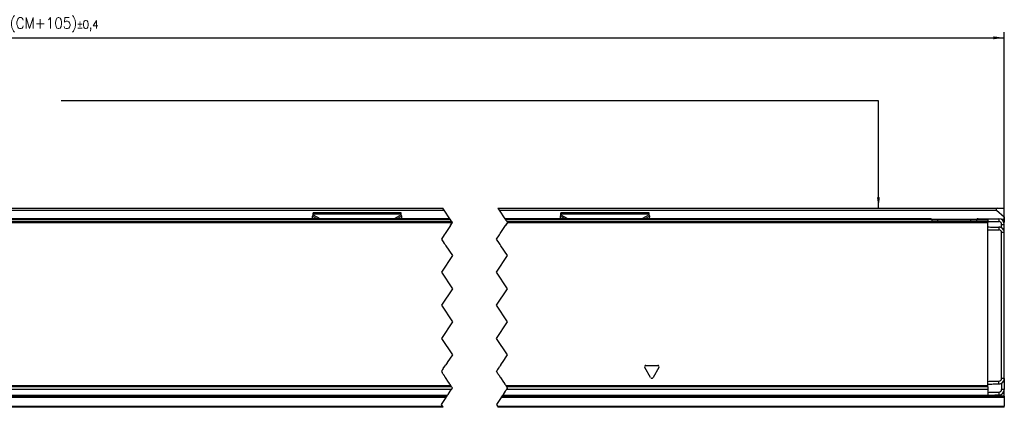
# Model space of a CAD drawing. Header units: millimetres. Extents: x -418 to 1025, y -151 to 443.
# Tile 28 of 52: x 43 to 222, y 24 to 95. Entities that reach past the tile are written whole.
import ezdxf

# ---------------------------------------------------------------- set-up
doc = ezdxf.new("R2010")
doc.units = ezdxf.units.MM
doc.linetypes.add('DOT_CENTER', pattern=[14, 12, -1, 0, -1])
doc.layers.add('1', color=7, linetype='Continuous')
doc.styles.add('CONVERTER_12', font='txt.shx', dxfattribs={"width": 0.9})
doc.dimstyles.new('ME10_DIM_19', dxfattribs={"dimtxt": 2, "dimasz": 2, "dimexe": 1, "dimexo": 1, "dimgap": 1, "dimtad": 1, "dimdsep": 46, "dimtxsty": 'CONVERTER_12', "dimsah": 1, "dimcen": 0.09, "dimclrd": 2, "dimclre": 2, "dimclrt": 2, "dimadec": 0, "dimazin": 0, "dimtol": 1, "dimtp": 0.4, "dimtm": 0.4, "dimtfac": 0.75, "dimtdec": 0, "dimtix": 1, "dimtmove": 0, "dimatfit": 3, "dimfxl": 1, "dimtolj": 1, "dimtzin": 0, "dimarcsym": 0})
doc.dimstyles.get("Standard").update_dxf_attribs({"dimtxt": 0.18, "dimasz": 0.18, "dimexe": 0.18, "dimexo": 0.0625, "dimgap": 0.09, "dimtad": 0, "dimtih": 1, "dimtoh": 1, "dimdec": 4, "dimzin": 0, "dimdsep": 46, "dimtxsty": 'Standard', "dimcen": 0.09, "dimadec": 0, "dimazin": 0, "dimtfac": 1, "dimtdec": 4, "dimtofl": 0, "dimtmove": 0, "dimatfit": 3, "dimfxl": 1, "dimtolj": 1, "dimtzin": 0, "dimarcsym": 0})

# ---------------------------------------------------------------- blocks, each defined once
blk = doc.blocks.new('REGLA_SV2-320__5', base_point=(-123.4, 26.25))
at = {"color": 7, "linetype": 'Continuous'}
for p, q in [((120.91, 58.45), (-18.31, 58.45)), ((-17.98, 57.96), (121.24, 57.96)), ((208.14, 58.45), (130.91, 58.45)), ((131.24, 57.96), (218.6, 57.95)), ((208.43, 58.25), (208.43, 57.96)), ((208.43, 58.25), (209.5, 58.25)), ((209.5, 58.25), (210.6, 58.25)), ((210.6, 58.25), (213.02, 58.25)), ((213.02, 58.25), (214.18, 58.25)), ((214.18, 58.25), (215.5, 58.25)), ((215.5, 58.25), (215.54, 58.25)), ((215.54, 58.25), (216.57, 58.25)), ((216.57, 58.25), (216.57, 57.96)), ((216.86, 58.45), (217.6, 58.45)), ((217.6, 58.45), (218.6, 58.45)), ((218.6, 58.45), (218.6, 58.25)), ((218.6, 58.45), (220.62, 58.42)), ((218.6, 58.25), (218.6, 57.95)), ((218.6, 57.95), (218.6, 57.76)), ((218.6, 57.05), (218.6, 57.76)), ((221.6, 55.92), (221.6, 57.42)), ((218.6, 57.05), (218.6, 57.04)), ((218.6, 56.95), (218.6, 57.04)), ((218.6, 56.45), (218.6, 56.95)), ((218.6, 28.95), (218.6, 56.45)), ((221.6, 53.75), (221.6, 55.92)), ((221.6, 53.55), (221.6, 53.75)), ((221.6, 30.95), (221.6, 53.55)), ((221.6, 30.75), (221.6, 30.95)), ((221.6, 29.49), (221.6, 30.75)), ((218.6, 28.46), (218.6, 28.95)), ((221.6, 29.49), (221.6, 27.49)), ((-17.98, 27.54), (121.23, 27.54)), ((131.23, 27.54), (218.6, 27.54)), ((218.6, 28.15), (218.6, 28.46)), ((218.6, 27.98), (218.6, 28.15)), ((218.6, 27.98), (218.6, 27.56)), ((218.6, 27.56), (218.6, 27.54)), ((218.6, 27.54), (218.6, 26.95)), ((218.6, 26.95), (218.6, 26.45)), ((-18.84, 26.25), (120.38, 26.25)), ((130.38, 26.25), (206.6, 26.25)), ((206.6, 26.25), (218.6, 26.25)), ((218.6, 26.45), (218.6, 26.25))]:
    blk.add_line(p, q, dxfattribs=at)
at = {"color": 3, "linetype": 'Continuous'}
for p, q in [((-17.85, 57.76), (121.37, 57.76)), ((105.79, 58.25), (-7.59, 58.25)), ((107.3, 58.25), (105.79, 58.25)), ((121.04, 58.25), (107.3, 58.25)), ((150.79, 58.25), (131.04, 58.25)), ((131.38, 57.75), (218.6, 57.76)), ((207.5, 58.25), (150.79, 58.25)), ((208.43, 58.25), (207.5, 58.25)), ((209.5, 57.96), (209.5, 58.25)), ((215.5, 57.96), (215.5, 58.25)), ((216.57, 58.25), (216.6, 58.25)), ((216.6, 58.25), (217.5, 58.25)), ((217.5, 58.25), (218.6, 58.25)), ((220.62, 58.22), (220.61, 57.92)), ((220.62, 58.42), (220.62, 58.22)), ((221.1, 57.42), (221.6, 57.42)), ((220.62, 56.92), (220.61, 56.42)), ((221.6, 55.92), (221.1, 55.92)), ((157.38, 29.63), (156.32, 31.48)), ((156.53, 31.85), (158.67, 31.85)), ((158.88, 31.48), (157.82, 29.63)), ((220.62, 28.49), (220.61, 28.99)), ((221.6, 29.49), (221.1, 29.49)), ((121.11, 28.15), (-18.11, 28.15)), ((121.23, 27.98), (-17.99, 27.98)), ((-17.97, 27.56), (121.25, 27.56)), ((218.6, 28.15), (131.11, 28.15)), ((218.6, 27.98), (131.23, 27.98)), ((131.25, 27.56), (218.6, 27.56)), ((220.61, 26.99), (220.62, 26.49)), ((221.6, 27.49), (221.1, 27.49)), ((-18.71, 26.45), (120.51, 26.45)), ((130.51, 26.45), (218.6, 26.45))]:
    blk.add_line(p, q, dxfattribs=at)
at = {"color": 2, "linetype": 'DOT_CENTER'}
for p, q in [((121.01, 58.29), (120.91, 58.45)), ((121.04, 57.24), (120.91, 57.05)), ((121.04, 58.25), (121.01, 58.29)), ((121.18, 58.05), (121.04, 58.25)), ((121.04, 57.24), (121.37, 57.76)), ((121.24, 57.96), (121.18, 58.05)), ((121.25, 57.95), (121.24, 57.96)), ((121.37, 57.76), (121.25, 57.95)), ((130.91, 58.45), (131.01, 58.29)), ((130.91, 57.05), (131.04, 57.25)), ((131.01, 58.29), (131.04, 58.25)), ((131.04, 58.25), (131.18, 58.05)), ((131.38, 57.75), (131.04, 57.25)), ((131.18, 58.05), (131.24, 57.96)), ((131.24, 57.96), (131.25, 57.95)), ((131.25, 57.95), (131.38, 57.75)), ((119.91, 55.55), (119.38, 54.75)), ((120.04, 55.75), (119.91, 55.55)), ((120.18, 55.95), (120.04, 55.75)), ((120.9, 57.04), (120.18, 55.95)), ((120.91, 57.05), (120.9, 57.04)), ((129.38, 54.75), (129.91, 55.55)), ((129.91, 55.55), (130.04, 55.75)), ((130.04, 55.75), (130.18, 55.95)), ((130.18, 55.95), (130.9, 57.04)), ((130.9, 57.04), (130.91, 57.05)), ((119.38, 54.75), (119.91, 53.95)), ((119.91, 53.95), (120.05, 53.75)), ((120.05, 53.75), (120.18, 53.55)), ((129.91, 53.95), (129.38, 54.75)), ((130.05, 53.75), (129.91, 53.95)), ((130.18, 53.55), (130.05, 53.75)), ((120.18, 53.55), (121.38, 51.75)), ((131.38, 51.75), (130.18, 53.55)), ((121.38, 51.75), (119.38, 48.75)), ((129.38, 48.75), (131.38, 51.75)), ((119.38, 48.75), (121.38, 45.75)), ((131.38, 45.75), (129.38, 48.75)), ((121.38, 45.75), (119.38, 42.75)), ((129.38, 42.75), (131.38, 45.75)), ((119.38, 42.75), (121.38, 39.75)), ((131.38, 39.75), (129.38, 42.75)), ((121.38, 39.75), (119.38, 36.75)), ((129.38, 36.75), (131.38, 39.75)), ((119.38, 36.75), (121.38, 33.75)), ((131.38, 33.75), (129.38, 36.75)), ((120.4, 32.29), (120.31, 32.15)), ((120.42, 32.32), (120.4, 32.29)), ((120.45, 32.36), (120.42, 32.32)), ((121.38, 33.75), (120.45, 32.36)), ((130.31, 32.15), (130.4, 32.29)), ((130.4, 32.29), (130.42, 32.32)), ((130.42, 32.32), (130.45, 32.36)), ((130.45, 32.36), (131.38, 33.75)), ((119.46, 30.87), (119.38, 30.75)), ((119.38, 30.75), (119.51, 30.55)), ((119.48, 30.91), (119.46, 30.87)), ((119.51, 30.95), (119.48, 30.91)), ((119.55, 31.01), (119.51, 30.95)), ((119.51, 30.55), (119.53, 30.52)), ((119.53, 30.52), (119.55, 30.5)), ((119.57, 31.04), (119.55, 31.01)), ((119.59, 30.43), (119.55, 30.5)), ((119.6, 31.08), (119.57, 31.04)), ((119.66, 30.32), (119.59, 30.43)), ((119.62, 31.12), (119.6, 31.09)), ((119.6, 31.09), (119.6, 31.08)), ((119.64, 31.15), (119.62, 31.12)), ((119.67, 31.18), (119.64, 31.15)), ((119.73, 31.28), (119.67, 31.18)), ((119.73, 31.28), (120.02, 31.72)), ((120.02, 31.72), (120.18, 31.96)), ((120.31, 32.15), (120.18, 31.96)), ((129.38, 30.75), (129.46, 30.87)), ((129.48, 30.59), (129.38, 30.75)), ((129.46, 30.87), (129.48, 30.91)), ((129.48, 30.91), (129.51, 30.95)), ((129.51, 30.55), (129.48, 30.59)), ((129.51, 30.95), (129.57, 31.04)), ((129.55, 30.49), (129.51, 30.55)), ((129.66, 30.32), (129.55, 30.49)), ((129.57, 31.04), (129.6, 31.08)), ((129.6, 31.09), (129.62, 31.12)), ((129.6, 31.08), (129.6, 31.09)), ((129.62, 31.12), (129.73, 31.28)), ((129.73, 31.28), (130.02, 31.72)), ((130.18, 31.96), (130.02, 31.72)), ((130.18, 31.96), (130.31, 32.15)), ((119.81, 30.11), (119.66, 30.32)), ((119.88, 29.99), (119.81, 30.11)), ((119.9, 29.96), (119.88, 29.99)), ((119.91, 29.95), (119.9, 29.96)), ((119.92, 29.94), (119.91, 29.95)), ((120, 29.81), (119.92, 29.94)), ((120.03, 29.77), (120, 29.81)), ((120.08, 29.69), (120.03, 29.77)), ((120.12, 29.64), (120.08, 29.69)), ((120.66, 28.82), (120.12, 29.64)), ((120.72, 28.73), (120.66, 28.82)), ((120.9, 28.46), (120.72, 28.73)), ((129.81, 30.11), (129.66, 30.32)), ((129.88, 29.99), (129.81, 30.11)), ((129.88, 29.99), (129.9, 29.96)), ((129.9, 29.96), (129.91, 29.95)), ((129.91, 29.95), (130, 29.81)), ((130.03, 29.77), (130, 29.81)), ((130.08, 29.69), (130.03, 29.77)), ((130.12, 29.64), (130.08, 29.69)), ((130.12, 29.64), (130.66, 28.82)), ((130.72, 28.73), (130.66, 28.82)), ((130.72, 28.73), (130.9, 28.46)), ((120.61, 26.59), (120.98, 27.16)), ((120.9, 28.46), (120.97, 28.36)), ((121.01, 28.3), (120.97, 28.36)), ((120.98, 27.16), (121.12, 27.36)), ((121.08, 28.19), (121.01, 28.3)), ((121.11, 28.15), (121.08, 28.19)), ((121.12, 28.14), (121.11, 28.15)), ((121.23, 27.98), (121.12, 28.14)), ((121.12, 27.36), (121.23, 27.54)), ((121.24, 27.96), (121.23, 27.98)), ((121.23, 27.54), (121.25, 27.56)), ((121.32, 27.84), (121.24, 27.96)), ((121.25, 27.56), (121.33, 27.68)), ((121.32, 27.84), (121.38, 27.75)), ((121.33, 27.68), (121.34, 27.69)), ((121.38, 27.75), (121.34, 27.69)), ((130.98, 27.16), (130.61, 26.59)), ((130.9, 28.46), (131.01, 28.3)), ((131.12, 27.36), (130.98, 27.16)), ((131.01, 28.3), (131.08, 28.19)), ((131.08, 28.19), (131.11, 28.15)), ((131.11, 28.15), (131.12, 28.14)), ((131.12, 28.14), (131.23, 27.98)), ((131.23, 27.54), (131.12, 27.36)), ((131.23, 27.98), (131.24, 27.96)), ((131.25, 27.56), (131.23, 27.54)), ((131.24, 27.96), (131.32, 27.84)), ((131.33, 27.68), (131.25, 27.56)), ((131.32, 27.84), (131.38, 27.75)), ((131.34, 27.69), (131.33, 27.68)), ((131.38, 27.75), (131.34, 27.69)), ((120.38, 26.25), (120.45, 26.37)), ((120.45, 26.37), (120.51, 26.45)), ((120.51, 26.45), (120.61, 26.59)), ((130.45, 26.37), (130.38, 26.25)), ((130.51, 26.45), (130.45, 26.37)), ((130.61, 26.59), (130.51, 26.45))]:
    blk.add_line(p, q, dxfattribs=at)
at = {"color": 7, "linetype": 'Continuous'}
for centre, radius, start, end in [((220.6, 57.42), 0.5, 0.0038, 88.3711), ((220.6, 57.42), 1, 360, 89), ((220.6, 55.92), 0.5, 0.0041, 88.3712), ((220.6, 55.92), 1, 59.995, 89), ((220.6, 55.92), 1, 360, 59.995), ((220.6, 29.49), 0.5, 271.6288, 359.9959), ((220.6, 29.49), 1, 271, 300.005), ((220.6, 29.49), 1, 300.005, 360), ((220.6, 27.49), 0.5, 271.6292, 359.9961), ((220.6, 27.49), 1, 271, 360)]:
    blk.add_arc(centre, radius, start, end, dxfattribs=at)
at = {"color": 3, "linetype": 'Continuous'}
for centre, start, end in [((156.53, 31.6), 90, 210), ((158.67, 31.6), 330, 90), ((157.6, 29.75), 210, 330)]:
    blk.add_arc(centre, 0.25, start, end, dxfattribs=at)
at = {"color": 7, "linetype": 'Continuous'}
for points, knots in [([(208.43, 58.25), (208.42, 58.28), (208.4, 58.35), (208.32, 58.41), (208.23, 58.44), (208.17, 58.45), (208.14, 58.45)], [0, 0, 0, 0, 0.0950945, 0.2040772, 0.2937684, 0.3846964, 0.3846964, 0.3846964, 0.3846964]), ([(216.86, 58.45), (216.83, 58.45), (216.77, 58.44), (216.68, 58.41), (216.6, 58.35), (216.58, 58.28), (216.57, 58.25)], [0, 0, 0, 0, 0.0909075, 0.1805795, 0.289584, 0.3846956, 0.3846956, 0.3846956, 0.3846956]), ([(218.6, 57.95), (218.77, 57.95), (219.1, 57.94), (219.6, 57.93), (220.11, 57.93), (220.45, 57.92), (220.61, 57.92)], [0, 0, 0, 0, 0.500077, 1.000155, 1.508556, 2.014553, 2.014553, 2.014553, 2.014553]), ([(221.1, 56.78), (221.1, 56.89), (221.1, 57.1), (221.1, 57.31), (221.1, 57.42)], [0, 0, 0, 0, 0.3170095, 0.6340198, 0.6340198, 0.6340198, 0.6340198]), ([(218.6, 56.95), (218.77, 56.95), (219.1, 56.94), (219.6, 56.93), (220.11, 56.93), (220.45, 56.92), (220.62, 56.92)], [0, 0, 0, 0, 0.500077, 1.000155, 1.508957, 2.01776, 2.01776, 2.01776, 2.01776]), ([(218.6, 56.45), (218.77, 56.45), (219.1, 56.44), (219.6, 56.43), (220.11, 56.43), (220.45, 56.42), (220.61, 56.42)], [0, 0, 0, 0, 0.500077, 1.000155, 1.508556, 2.014553, 2.014553, 2.014553, 2.014553]), ([(221.1, 29.49), (221.1, 31.69), (221.1, 36.1), (221.1, 42.7), (221.1, 49.31), (221.1, 53.71), (221.1, 55.92)], [0, 0, 0, 0, 6.607471, 13.21494, 19.822409, 26.42988, 26.42988, 26.42988, 26.42988]), ([(218.6, 28.95), (218.77, 28.96), (219.1, 28.96), (219.6, 28.97), (220.11, 28.98), (220.45, 28.98), (220.61, 28.99)], [0, 0, 0, 0, 0.500077, 1.000155, 1.508556, 2.014553, 2.014553, 2.014553, 2.014553]), ([(221.1, 28.62), (221.1, 28.6), (221.1, 28.55), (221.1, 28.34), (221.1, 27.99), (221.1, 27.65), (221.1, 27.49)], [0, 0, 0, 0, 0.067009, 0.134019, 0.634019, 1.13402, 1.13402, 1.13402, 1.13402]), ([(218.6, 28.46), (218.77, 28.46), (219.1, 28.46), (219.6, 28.47), (220.11, 28.48), (220.45, 28.48), (220.62, 28.49)], [0, 0, 0, 0, 0.50001, 1.000073, 1.508876, 2.017678, 2.017678, 2.017678, 2.017678]), ([(218.6, 26.95), (218.77, 26.96), (219.1, 26.96), (219.6, 26.97), (220.11, 26.98), (220.45, 26.98), (220.61, 26.99)], [0, 0, 0, 0, 0.500077, 1.000155, 1.508557, 2.014556, 2.014556, 2.014556, 2.014556]), ([(218.6, 26.45), (218.77, 26.46), (219.1, 26.46), (219.6, 26.47), (220.11, 26.48), (220.45, 26.48), (220.62, 26.49)], [0, 0, 0, 0, 0.500077, 1.000155, 1.508957, 2.01776, 2.01776, 2.01776, 2.01776])]:
    blk.add_open_spline(points, degree=3, knots=knots, dxfattribs=at)
blk = doc.blocks.new('SOPORTE_SV2__6', base_point=(-123.4, 24.25))
at = {"color": 7, "linetype": 'Continuous'}
for p, q in [((-19.57, 60.35), (119.65, 60.35)), ((95.99, 58.92), (96.1, 59.13)), ((96.1, 59.3), (96.1, 59.52)), ((112.1, 59.52), (96.1, 59.52)), ((96.1, 59.13), (96.1, 59.3)), ((112.1, 59.3), (112.1, 59.52)), ((112.1, 59.13), (112.1, 59.3)), ((112.21, 58.92), (112.1, 59.13)), ((129.65, 60.35), (220.3, 60.35)), ((140.99, 58.92), (141.1, 59.13)), ((141.1, 59.3), (141.1, 59.52)), ((157.1, 59.52), (141.1, 59.52)), ((141.1, 59.13), (141.1, 59.3)), ((157.1, 59.3), (157.1, 59.52)), ((157.1, 59.13), (157.1, 59.3)), ((157.21, 58.92), (157.1, 59.13)), ((220.17, 59.99), (221.6, 58.8)), ((220.3, 60.35), (221.6, 60.35)), ((221.6, 58.8), (221.6, 60.35)), ((96, 58.45), (95.99, 58.92)), ((112.2, 58.45), (112.21, 58.92)), ((141, 58.45), (140.99, 58.92)), ((157.2, 58.45), (157.21, 58.92)), ((208.43, 58.25), (209.5, 58.25)), ((209.5, 58.25), (210.6, 58.25)), ((210.6, 58.25), (213.02, 58.25)), ((213.02, 58.25), (214.18, 58.25)), ((214.18, 58.25), (215.5, 58.25)), ((215.5, 58.25), (215.54, 58.25)), ((215.54, 58.25), (216.57, 58.25)), ((221.6, 58.25), (221.16, 58.25)), ((221.54, 57.75), (221.6, 57.75)), ((221.6, 58.8), (221.6, 58.29)), ((221.6, 58.25), (221.6, 58.29)), ((221.6, 58.25), (221.6, 58.05)), ((221.6, 58.05), (221.6, 57.75)), ((221.6, 53.55), (221.6, 53.75)), ((221.6, 30.95), (221.6, 53.55)), ((221.6, 30.75), (221.6, 30.95)), ((221.6, 29.49), (221.6, 30.75)), ((221.6, 29.49), (221.6, 27.49)), ((221.6, 26.25), (221.6, 27.49)), ((-18.84, 26.25), (120.38, 26.25)), ((130.38, 26.25), (206.6, 26.25)), ((206.6, 26.25), (218.6, 26.25)), ((218.6, 26.25), (219.6, 26.25)), ((219.6, 26.25), (219.6, 26.47)), ((221.6, 26.25), (219.6, 26.25)), ((221.6, 26.25), (221.6, 26.05)), ((221.6, 26.05), (221.6, 24.45)), ((119.71, 24.25), (-19.51, 24.25)), ((221.6, 24.25), (129.71, 24.25)), ((221.6, 24.25), (221.6, 24.45))]:
    blk.add_line(p, q, dxfattribs=at)
at = {"color": 3, "linetype": 'Continuous'}
for p, q in [((-19.34, 59.99), (119.88, 59.99)), ((112.1, 59.3), (96.1, 59.3)), ((96.1, 59.13), (97.41, 58.45)), ((112.1, 59.13), (110.79, 58.45)), ((129.88, 59.99), (220.17, 59.99)), ((157.1, 59.3), (141.1, 59.3)), ((141.1, 59.13), (142.41, 58.45)), ((157.1, 59.13), (155.79, 58.45)), ((95.99, 58.92), (96.9, 58.45)), ((107.3, 58.25), (105.79, 58.25)), ((121.04, 58.25), (107.3, 58.25)), ((112.21, 58.92), (111.3, 58.45)), ((140.99, 58.92), (141.9, 58.45)), ((207.5, 58.25), (150.79, 58.25)), ((157.21, 58.92), (156.3, 58.45)), ((208.43, 58.25), (207.5, 58.25)), ((216.58, 58.29), (208.42, 58.29)), ((216.57, 58.25), (216.6, 58.25)), ((216.6, 58.25), (217.5, 58.25)), ((217.5, 58.25), (218.6, 58.25)), ((221.6, 58.29), (221.08, 58.29)), ((221.6, 58.05), (221.38, 58.05)), ((120.24, 26.05), (-18.98, 26.05)), ((221.6, 26.05), (130.24, 26.05)), ((-19.64, 24.45), (119.58, 24.45)), ((129.58, 24.45), (221.6, 24.45))]:
    blk.add_line(p, q, dxfattribs=at)
at = {"color": 2, "linetype": 'DOT_CENTER'}
for p, q in [((119.88, 59.99), (119.65, 60.35)), ((120.91, 58.45), (119.88, 59.99)), ((129.65, 60.35), (129.88, 59.99)), ((129.88, 59.99), (130.91, 58.45)), ((121.01, 58.29), (120.91, 58.45)), ((121.04, 58.25), (121.01, 58.29)), ((121.18, 58.05), (121.04, 58.25)), ((121.04, 57.25), (121.37, 57.76)), ((121.24, 57.96), (121.18, 58.05)), ((121.25, 57.95), (121.24, 57.96)), ((121.37, 57.76), (121.25, 57.95)), ((130.91, 58.45), (131.01, 58.29)), ((130.91, 57.05), (131.04, 57.24)), ((131.04, 58.25), (131.18, 58.05)), ((131.38, 57.75), (131.04, 57.24)), ((119.91, 55.55), (119.38, 54.75)), ((120.18, 55.95), (120.04, 55.75)), ((120.9, 57.04), (120.18, 55.95)), ((120.91, 57.05), (120.9, 57.04)), ((129.38, 54.75), (129.91, 55.55)), ((129.91, 55.55), (130.04, 55.75)), ((130.18, 55.95), (130.9, 57.04)), ((130.9, 57.04), (130.91, 57.05)), ((119.38, 54.75), (119.91, 53.95)), ((120.05, 53.75), (120.18, 53.55)), ((129.91, 53.95), (129.38, 54.75)), ((130.05, 53.75), (129.91, 53.95)), ((130.18, 53.55), (130.05, 53.75)), ((120.18, 53.55), (121.38, 51.75)), ((131.38, 51.75), (130.18, 53.55)), ((121.38, 51.75), (119.38, 48.75)), ((129.38, 48.75), (131.38, 51.75)), ((119.38, 48.75), (121.38, 45.75)), ((131.38, 45.75), (129.38, 48.75)), ((121.38, 45.75), (119.38, 42.75)), ((129.38, 42.75), (131.38, 45.75)), ((119.38, 42.75), (121.38, 39.75)), ((131.38, 39.75), (129.38, 42.75)), ((121.38, 39.75), (119.38, 36.75)), ((129.38, 36.75), (131.38, 39.75)), ((119.38, 36.75), (121.38, 33.75)), ((131.38, 33.75), (129.38, 36.75)), ((120.4, 32.29), (120.31, 32.15)), ((120.42, 32.32), (120.4, 32.29)), ((120.45, 32.36), (120.42, 32.32)), ((121.38, 33.75), (120.45, 32.36)), ((130.31, 32.15), (130.4, 32.29)), ((130.4, 32.29), (130.42, 32.32)), ((130.42, 32.32), (130.45, 32.36)), ((130.45, 32.36), (131.38, 33.75)), ((119.55, 31.01), (119.51, 30.95)), ((119.51, 30.55), (119.53, 30.52)), ((119.53, 30.52), (119.55, 30.5)), ((119.57, 31.04), (119.55, 31.01)), ((119.59, 30.43), (119.55, 30.5)), ((119.6, 31.08), (119.57, 31.04)), ((119.66, 30.32), (119.59, 30.43)), ((119.62, 31.12), (119.6, 31.09)), ((119.6, 31.09), (119.6, 31.08)), ((119.64, 31.15), (119.62, 31.12)), ((119.67, 31.18), (119.64, 31.15)), ((119.73, 31.28), (119.67, 31.18)), ((119.73, 31.28), (120.02, 31.72)), ((120.02, 31.72), (120.18, 31.96)), ((120.31, 32.15), (120.18, 31.96)), ((129.38, 30.75), (129.46, 30.87)), ((129.46, 30.87), (129.48, 30.91)), ((129.48, 30.91), (129.51, 30.95)), ((129.51, 30.95), (129.57, 31.04)), ((129.55, 30.49), (129.51, 30.55)), ((129.66, 30.32), (129.55, 30.49)), ((129.57, 31.04), (129.6, 31.08)), ((129.6, 31.09), (129.62, 31.12)), ((129.6, 31.08), (129.6, 31.09)), ((129.62, 31.12), (129.73, 31.28)), ((129.73, 31.28), (130.02, 31.72)), ((130.18, 31.96), (130.02, 31.72)), ((130.18, 31.96), (130.31, 32.15)), ((119.81, 30.11), (119.66, 30.32)), ((119.88, 29.99), (119.81, 30.11)), ((119.9, 29.96), (119.88, 29.99)), ((119.91, 29.95), (119.9, 29.96)), ((119.92, 29.94), (119.91, 29.95)), ((120, 29.81), (119.92, 29.94)), ((120.03, 29.77), (120, 29.81)), ((120.08, 29.69), (120.03, 29.77)), ((120.12, 29.64), (120.08, 29.69)), ((120.66, 28.82), (120.12, 29.64)), ((120.72, 28.73), (120.66, 28.82)), ((120.9, 28.46), (120.72, 28.73)), ((129.81, 30.11), (129.66, 30.32)), ((129.88, 29.99), (129.81, 30.11)), ((129.88, 29.99), (129.9, 29.96)), ((129.9, 29.96), (129.91, 29.95)), ((129.91, 29.95), (130, 29.81)), ((130.03, 29.77), (130, 29.81)), ((130.08, 29.69), (130.03, 29.77)), ((130.12, 29.64), (130.08, 29.69)), ((130.12, 29.64), (130.66, 28.82)), ((130.72, 28.73), (130.66, 28.82)), ((130.72, 28.73), (130.9, 28.46)), ((120.61, 26.59), (120.98, 27.16)), ((120.9, 28.46), (120.97, 28.36)), ((121.01, 28.3), (120.97, 28.36)), ((120.98, 27.16), (121.12, 27.36)), ((121.08, 28.19), (121.01, 28.3)), ((121.11, 28.15), (121.08, 28.19)), ((121.12, 28.14), (121.11, 28.15)), ((121.23, 27.98), (121.12, 28.14)), ((121.12, 27.36), (121.23, 27.54)), ((121.24, 27.96), (121.23, 27.98)), ((121.23, 27.54), (121.25, 27.56)), ((121.32, 27.84), (121.24, 27.96)), ((121.25, 27.56), (121.33, 27.68)), ((121.32, 27.84), (121.38, 27.75)), ((121.33, 27.68), (121.34, 27.69)), ((121.38, 27.75), (121.34, 27.69)), ((130.98, 27.16), (130.61, 26.59)), ((130.9, 28.46), (131.01, 28.3)), ((131.12, 27.36), (130.98, 27.16)), ((131.01, 28.3), (131.08, 28.19)), ((131.08, 28.19), (131.11, 28.15)), ((131.11, 28.15), (131.12, 28.14)), ((131.12, 28.14), (131.23, 27.98)), ((131.23, 27.54), (131.12, 27.36)), ((131.23, 27.98), (131.24, 27.96)), ((131.25, 27.56), (131.23, 27.54)), ((131.24, 27.96), (131.32, 27.84)), ((131.33, 27.68), (131.25, 27.56)), ((131.32, 27.84), (131.38, 27.75)), ((131.34, 27.69), (131.33, 27.68)), ((131.38, 27.75), (131.34, 27.69)), ((119.38, 24.75), (120.24, 26.05)), ((120.38, 26.25), (120.24, 26.05)), ((120.38, 26.25), (120.45, 26.37)), ((120.45, 26.37), (120.51, 26.45)), ((120.51, 26.45), (120.61, 26.59)), ((130.24, 26.05), (129.38, 24.75)), ((130.24, 26.05), (130.38, 26.25)), ((130.45, 26.37), (130.38, 26.25)), ((130.51, 26.45), (130.45, 26.37)), ((130.61, 26.59), (130.51, 26.45)), ((119.58, 24.45), (119.38, 24.75)), ((119.71, 24.25), (119.58, 24.45)), ((129.38, 24.75), (129.58, 24.45)), ((129.58, 24.45), (129.71, 24.25))]:
    blk.add_line(p, q, dxfattribs=at)
at = {"color": 7, "linetype": 'Continuous'}
blk.add_arc((220.3, 60.15), 0.2, 90, 230, dxfattribs=at)
blk = doc.blocks.new('REGLA_SV2-320mm__7', base_point=(-123.4, 4.15))
for name, p in [('SOPORTE_SV2__6', (-123.4, 24.25)), ('REGLA_SV2-320__5', (-123.4, 26.25))]:
    blk.add_blockref(name, p)
blk = doc.blocks.new('*D92')
at = {"layer": '1', "color": 2, "linetype": 'Continuous'}
for p, q in [((-123.4, 58.42), (-123.4, 92.26)), ((-123.4, 91.26), (221.6, 91.26)), ((221.6, 58.42), (221.6, 92.26))]:
    blk.add_line(p, q, dxfattribs=at)
at = {"layer": '1', "color": 2}
for points in [[(-121.4, 91.52), (-121.4, 90.99), (-123.4, 91.26)], [(219.6, 90.99), (219.6, 91.52), (221.6, 91.26)]]:
    blk.add_solid(points, dxfattribs=at)
at = {"layer": '1', "color": 2, "insert": (40.99, 92.26), "char_height": 2, "attachment_point": 7, "rotation": 0.0001, "line_spacing_factor": 0.60024, "style": 'CONVERTER_12'}
blk.add_mtext('\\C2;(CM+105)\\C2;\\H1.5;{\\Fgdt;`}0,4', dxfattribs=at)
blk = doc.blocks.new('Front1', base_point=(-35.9, 32.25))
at = {"layer": '1', "color": 2}
blk.add_solid([(198.481, 62.348), (199.008, 62.348), (198.745, 60.348)], dxfattribs=at)
blk.add_blockref('REGLA_SV2-320mm__7', (-123.4, 4.152))
at = {"layer": '1'}
dim = blk.add_linear_dim(base=(-123.4, 91.255), p1=(221.6, 57.417), p2=(-123.4, 57.417), text='(CM+105)', dimstyle='ME10_DIM_19', dxfattribs=at)
dim.commit()
dim.dimension.update_dxf_attribs({"geometry": '*D92', "text_midpoint": (49.1, 93.255), "text_rotation": 0.00014})
at = {"layer": '1', "color": 2, "linetype": 'Continuous', "has_arrowhead": 0}
blk.add_leader([(198.745, 60.348), (198.745, 79.82), (50.334, 79.82)], dimstyle='Standard', dxfattribs=at)

msp = doc.modelspace()

# ---------------------------------------------------------------- block references
msp.add_blockref('Front1', (-35.9, 32.25))

doc.saveas('drawing.dxf')
